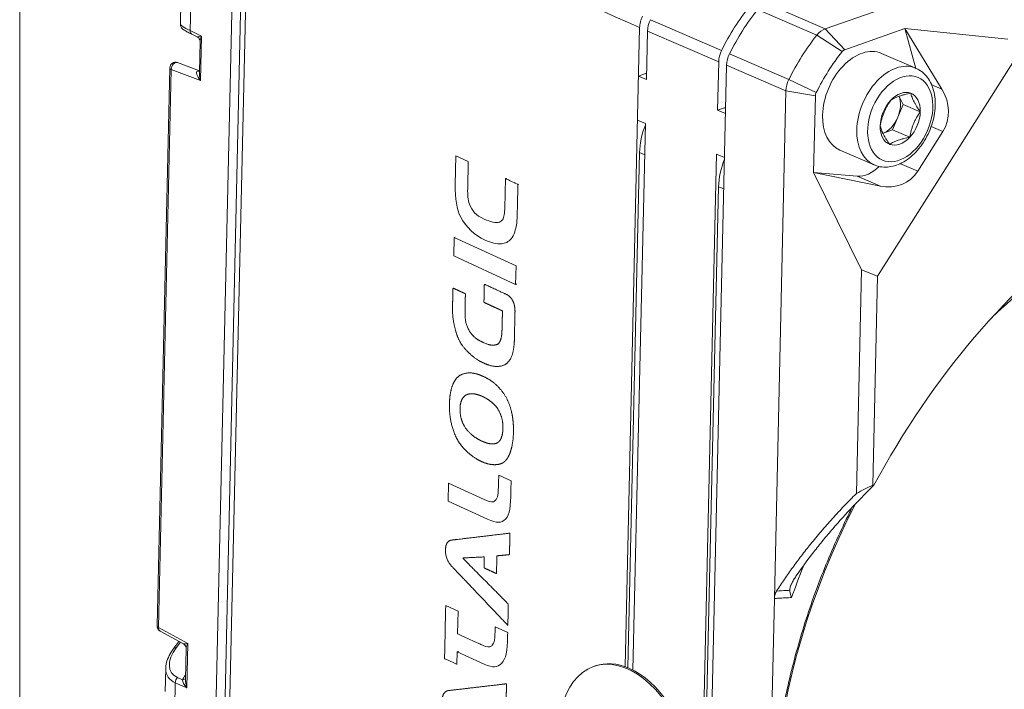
# Model space of a CAD drawing. Header units: millimetres. Extents: x 4 to 836, y 5 to 589.
# Tile 5 of 96: x 165 to 217, y 152 to 187. Entities that reach past the tile are written whole.
import ezdxf

# ---------------------------------------------------------------- set-up
doc = ezdxf.new("R2010")
doc.units = ezdxf.units.MM
doc.layers.add('1', color=7, linetype='Continuous', true_color=0xffffff)
doc.layers.add('2', color=7, linetype='Continuous', true_color=0xffffff)

msp = doc.modelspace()

# ---------------------------------------------------------------- linework, layer by layer
at = {"layer": '1', "color": 251, "linetype": 'Continuous', "lineweight": 18}
for p, q in [((165.122, 91.741), (165.122, 218.055)), ((197.501, 180.483), (196.887, 153.593)), ((201.633, 178.701), (200.2, 115.95))]:
    msp.add_line(p, q, dxfattribs=at)
at = {"layer": '1', "color": 9, "linetype": 'Continuous', "lineweight": 18}
for p, q in [((207.201, 186.947), (242.351, 199.336)), ((197.86, 184.301), (197.918, 186.831)), ((211.366, 186.968), (208.219, 185.858)), ((211.941, 184.877), (211.366, 186.968)), ((216.738, 186.411), (211.366, 186.968)), ((213.295, 183.804), (211.366, 186.968)), ((209.933, 174.042), (217.335, 185.71)), ((201.579, 182.698), (201.637, 185.227)), ((202.05, 185.049), (200.318, 109.143)), ((197.447, 184.48), (197.81, 184.607)), ((197.86, 184.301), (197.447, 184.48)), ((204.544, 157.206), (205.149, 183.713)), ((206.689, 183.446), (206.598, 179.451)), ((201.579, 182.698), (201.941, 182.826)), ((201.992, 182.52), (201.579, 182.698)), ((197.808, 182.001), (197.395, 182.179)), ((197.157, 153.469), (197.808, 182.001)), ((212.035, 179.511), (213.353, 181.589)), ((200.015, 114.151), (201.527, 180.398)), ((201.94, 180.22), (201.527, 180.398)), ((206.598, 179.451), (208.879, 179.255)), ((206.598, 179.451), (209.098, 174.368)), ((206.598, 179.451), (210.081, 178.737)), ((208.831, 162.69), (209.098, 174.368)), ((209.098, 174.368), (209.933, 174.042)), ((209.933, 174.042), (209.684, 163.128)), ((204.022, 134.314), (204.544, 157.206))]:
    msp.add_line(p, q, dxfattribs=at)
at = {"layer": '1', "color": 27, "linetype": 'Continuous', "lineweight": 18}
for p, q in [((175.025, 136.181), (176.4, 196.438)), ((173.544, 188.382), (173.517, 187.183)), ((174.117, 186.663), (174.393, 186.528)), ((174.543, 186.283), (174.506, 184.678)), ((173.371, 185.181), (174.508, 184.753)), ((211.934, 184.894), (210.144, 185.666)), ((172.964, 184.907), (172.299, 155.772)), ((174.502, 184.739), (174.507, 184.741)), ((211.06, 183.415), (211.272, 183.004)), ((211.272, 183.004), (210.997, 182.337)), ((212.167, 182.618), (211.272, 183.004)), ((210.997, 182.337), (210.722, 181.67)), ((210.722, 181.67), (210.199, 181.486)), ((211.618, 181.284), (210.722, 181.67)), ((207.966, 180.615), (209.757, 179.843)), ((207.966, 180.615), (207.966, 180.615)), ((172.455, 155.502), (173.678, 154.835)), ((173.443, 154.963), (173.172, 154.606)), ((173.819, 154.59), (173.783, 152.985)), ((172.75, 153.55), (172.722, 152.351))]:
    msp.add_line(p, q, dxfattribs=at)
at = {"layer": '1', "color": 252, "linetype": 'Continuous', "lineweight": 18}
for p, q in [((176.858, 196.341), (175.456, 134.927)), ((197.505, 187.009), (196.744, 153.647)), ((195.183, 153.682), (195.093, 153.65))]:
    msp.add_line(p, q, dxfattribs=at)
at = {"layer": '1', "color": 252, "linetype": 'Continuous', "lineweight": 13}
msp.add_line((177.109, 196.074), (175.948, 145.163), dxfattribs=at)
at = {"layer": '1', "color": 9, "linetype": 'Continuous', "lineweight": 13}
for p, q in [((204.102, 188.283), (207.201, 186.947)), ((206.769, 186.619), (203.67, 187.955)), ((198.07, 187.423), (201.789, 185.819)), ((201.637, 185.227), (197.918, 186.831)), ((207.201, 186.947), (208.219, 185.858)), ((206.769, 186.619), (208.089, 185.76)), ((202.202, 185.641), (205.301, 184.305)), ((205.149, 183.713), (202.05, 185.049)), ((197.81, 184.607), (197.867, 184.583)), ((205.301, 184.305), (206.735, 183.624)), ((205.149, 183.713), (206.689, 183.446)), ((212.74, 184.043), (213.295, 183.804)), ((201.941, 182.826), (201.999, 182.801)), ((213.353, 181.589), (212.737, 181.855)), ((211.105, 179.911), (212.035, 179.511)), ((210.081, 178.737), (208.879, 179.255))]:
    msp.add_line(p, q, dxfattribs=at)
at = {"layer": '1', "color": 27, "linetype": 'Continuous', "lineweight": 13}
for p, q in [((174.054, 188.142), (174.025, 186.859)), ((174.025, 186.859), (174.626, 186.565)), ((174.626, 186.565), (174.574, 184.249)), ((173.039, 184.827), (172.375, 155.692)), ((174.574, 184.249), (173.039, 184.827)), ((172.375, 155.692), (173.903, 154.858)), ((173.522, 154.92), (173.301, 154.628)), ((173.903, 154.858), (173.85, 152.542)), ((173.247, 152.803), (173.218, 151.52)), ((173.85, 152.542), (173.247, 152.803)), ((173.362, 153.08), (173.626, 152.966)), ((173.786, 153.206), (173.788, 153.208))]:
    msp.add_line(p, q, dxfattribs=at)
at = {"layer": '1', "color": 251, "linetype": 'Continuous', "lineweight": 13}
for p, q in [((197.771, 180.366), (197.501, 180.483)), ((201.902, 178.585), (201.633, 178.701))]:
    msp.add_line(p, q, dxfattribs=at)
at = {"layer": '1', "color": 7, "linetype": 'Continuous', "lineweight": 13}
msp.add_line((191.148, 178.824), (191.2, 178.841), dxfattribs=at)
at = {"layer": '1', "color": 7, "linetype": 'Continuous', "lineweight": 18}
msp.add_line((187.816, 176.056), (187.877, 176.076), dxfattribs=at)
at = {"layer": '1', "color": 27, "linetype": 'Continuous', "lineweight": 18}
for centre, start, end in [((173.264, 184.9), 69.3719, 178.6927), ((172.599, 155.766), 178.6927, 241.3658)]:
    msp.add_arc(centre, 0.3, start, end, dxfattribs=at)
at = {"layer": '1', "color": 9, "linetype": 'Continuous', "lineweight": 18}
for centre, major_axis, ratio, start_param, end_param in [((206.973, 182.774), (3.583, 8.31), 0.66151, 1.179629, 1.488478), ((207.386, 182.596), (3.583, 8.31), 0.66151, 1.179629, 1.488478), ((198.643, 187.086), (-0.396, -0.918), 0.66151, 4.630071, 5.261045), ((207.18, 186.027), (-0.396, -0.918), 0.66151, 3.690248, 4.321222), ((210.485, 181.26), (-3.583, -8.31), 0.66151, 4.321222, 4.630071), ((202.362, 185.483), (0.396, 0.918), 0.66151, 1.488478, 2.119452), ((211.518, 180.814), (3.306, 7.668), 0.66151, 1.179629, 1.488478), ((208.213, 185.582), (0.119, 0.276), 0.66151, 0.548656, 1.179629), ((202.775, 185.305), (-0.396, -0.918), 0.66151, 4.630071, 5.261045), ((197.799, 184.147), (0.198, 0.459), 0.66151, 0.387207, 0.548656), ((205.874, 183.969), (-0.396, -0.918), 0.66151, 4.630071, 5.261045), ((211.563, 182.872), (1.5, -1.631), 0.881949, 0.232156, 1.349355), ((206.907, 183.523), (0.119, 0.276), 0.66151, 1.488478, 2.119452), ((201.931, 182.366), (0.198, 0.459), 0.66151, 0.387207, 0.548656), ((209.391, 181.161), (0.792, 1.837), 0.66151, 3.358448, 4.171786), ((210.244, 180.793), (1.5, -1.631), 0.881949, 5.398143, 6.515342), ((226.951, 151.321), (-12.353, -28.652), 0.66151, 3.967822, 4.583016)]:
    msp.add_ellipse(centre, major_axis=major_axis, ratio=ratio, start_param=start_param, end_param=end_param, dxfattribs=at)
at = {"layer": '1', "color": 27, "linetype": 'Continuous', "lineweight": 13}
for centre, major_axis, ratio, start_param, end_param in [((175.501, 186.444), (1.983, -0.744), 0.088998, 3.172714, 3.906564), ((174.249, 186.933), (-0.132, -0.269), 0.67542, 5.293491, 6.28318), ((174.851, 186.638), (0.459, 0.109), 0.047833, 3.142847, 4.189341), ((174.851, 186.638), (0.275, 0.447), 0.309365, 1.921159, 2.655013), ((173.264, 184.9), (0.106, 0.281), 0.705792, 6.277103, 8.36939), ((173.264, 184.9), (0.3, -0.007), 0.391122, 3.141604, 3.875454), ((174.798, 184.323), (0.416, -0.4), 0.368104, 2.983097, 4.518986), ((174.399, 184.473), (0.128, 0.272), 0.617936, 0.044071, 0.600468), ((174.397, 185.02), (-0.11, 0.279), 0.626678, 2.64617, 3.11355), ((174.798, 184.323), (-0.185, 0.612), 0.369393, 0.84525, 1.579117), ((210.845, 182.368), (-1.089, -2.525), 0.66151, 3.164817, 5.261045), ((210.845, 182.368), (-1.089, -2.525), 0.66151, 5.261045, 6.272637), ((224.013, 152.602), (10.69, 24.794), 0.66151, 0.559487, 1.004121), ((224.013, 152.602), (10.69, 24.794), 0.66151, 1.470942, 2.581888), ((172.599, 155.766), (0.3, -0.007), 0.391122, 3.141604, 3.875454), ((172.599, 155.766), (0.144, 0.263), 0.658593, 2.181712, 3.141614), ((174.127, 154.931), (0.278, 0.426), 0.312132, 1.941855, 2.675722), ((174.654, 154.401), (1.603, 1.071), 0.570655, 2.115862, 3.494672), ((173.411, 154.425), (0.239, -0.181), 0.448502, 2.351169, 3.141725), ((174.765, 154.198), (1.927, 1.036), 0.570313, 2.828637, 3.562487), ((173.472, 152.876), (-0.119, -0.275), 0.691178, 4.215144, 5.261638), ((174.199, 153.05), (0.566, 0.378), 0.570655, 1.958783, 2.448178), ((173.516, 153.169), (-0.279, 0.111), 0.613924, 2.206497, 3.017536), ((174.074, 152.616), (0.421, -0.427), 0.358198, 3.48918, 4.535674), ((174.074, 152.616), (-0.184, 0.634), 0.357906, 0.849107, 1.582961)]:
    msp.add_ellipse(centre, major_axis=major_axis, ratio=ratio, start_param=start_param, end_param=end_param, dxfattribs=at)
at = {"layer": '1', "color": 27, "linetype": 'Continuous', "lineweight": 18}
for centre, major_axis, ratio, start_param, end_param in [((209.055, 183.14), (-1.089, -2.525), 0.66151, 3.141549, 5.261045), ((210.845, 182.368), (-1.089, -2.525), 0.66151, 3.141549, 3.164817), ((211.121, 182.25), (-0.571, -1.325), 0.66151, 3.166649, 4.213847), ((211.121, 182.25), (-0.571, -1.325), 0.66151, 4.213847, 5.261045), ((210.226, 182.636), (0.495, 1.148), 0.66151, 4.737446, 5.702749), ((211.121, 182.25), (-0.571, -1.325), 0.66151, 2.119452, 3.166649), ((211.121, 182.25), (-0.571, -1.325), 0.66151, 1.072254, 2.119452), ((209.055, 183.14), (-1.089, -2.525), 0.66151, 5.261045, 6.283185), ((210.226, 182.636), (0.495, 1.148), 0.66151, 3.690248, 4.737446), ((211.121, 182.25), (-0.571, -1.325), 0.66151, 5.261045, 6.308242), ((211.121, 182.25), (-0.571, -1.325), 0.66151, 0.025057, 1.072254), ((174.127, 154.931), (0.451, 0.094), 0.06528, 3.217994, 4.177853), ((174.765, 154.198), (1.927, 1.036), 0.570313, 2.784666, 2.828637)]:
    msp.add_ellipse(centre, major_axis=major_axis, ratio=ratio, start_param=start_param, end_param=end_param, dxfattribs=at)
at = {"layer": '1', "color": 27, "linetype": 'Continuous', "lineweight": 13}
msp.add_ellipse((211.121, 182.25), major_axis=(0.93, 2.158), ratio=0.66151, dxfattribs=at)
at = {"layer": '1', "color": 251, "linetype": 'Continuous', "lineweight": 18}
for centre in [(199.675, 181.249), (203.807, 179.467)]:
    msp.add_ellipse(centre, major_axis=(1.188, 2.755), ratio=0.66151, start_param=1.611201, end_param=2.119452, dxfattribs=at)
at = {"layer": '1', "color": 9, "linetype": 'Continuous', "lineweight": 13}
msp.add_ellipse((223.852, 152.657), major_axis=(11.27, 26.14), ratio=0.66151, start_param=1.618605, end_param=1.678635, dxfattribs=at)
at = {"layer": '1', "color": 252, "linetype": 'Continuous', "lineweight": 18}
msp.add_ellipse((196.755, 148.935), major_axis=(1.662, -4.716), ratio=0.639866, dxfattribs=at)
for start_param, end_param in [(2.607627, 3.141599), (0, 2.607627)]:
    msp.add_ellipse((196.845, 148.967), major_axis=(1.662, -4.716), ratio=0.639866, start_param=start_param, end_param=end_param, dxfattribs=at)
at = {"layer": '1', "color": 252, "linetype": 'Continuous', "lineweight": 13}
msp.add_open_spline([(197.505, 187.009), (190.706, 190.035), (183.908, 193.057), (177.109, 196.074)], degree=3, dxfattribs=at)
at = {"layer": '1', "color": 252, "linetype": 'Continuous', "lineweight": 18}
msp.add_open_spline([(197.657, 187.601), (197.633, 187.553), (197.591, 187.457), (197.56, 187.358), (197.534, 187.256), (197.514, 187.156), (197.506, 187.058), (197.505, 187.009)], degree=3, knots=[0, 0, 0, 0, 0.25, 0.5, 0.5, 0.75, 1, 1, 1, 1], dxfattribs=at)
at = {"layer": '1', "color": 27, "linetype": 'Continuous', "lineweight": 18}
for points, knots in [([(173.52, 187.168), (173.519, 187.162), (173.516, 187.127), (173.535, 187.067), (173.567, 187.004), (173.604, 186.96), (173.642, 186.925), (173.694, 186.888), (173.779, 186.836), (173.926, 186.758), (174.057, 186.692), (174.117, 186.663)], [0, 0, 0, 0, 0.01391, 0.076662, 0.132545, 0.184802, 0.244137, 0.344523, 0.553691, 0.815018, 1, 1, 1, 1]), ([(174.389, 186.526), (174.404, 186.521), (174.448, 186.5), (174.512, 186.427), (174.543, 186.341), (174.541, 186.299), (174.54, 186.289)], [0, 0, 0, 0, 0.171965, 0.523036, 0.888988, 1, 1, 1, 1]), ([(209.739, 179.86), (209.76, 179.847), (209.89, 179.774), (210.164, 179.724), (210.542, 179.721), (210.929, 179.814), (211.312, 179.993), (211.683, 180.256), (212.027, 180.594), (212.331, 180.995), (212.584, 181.444), (212.777, 181.925), (212.904, 182.422), (212.96, 182.919), (212.94, 183.401), (212.842, 183.85), (212.666, 184.25), (212.418, 184.577), (212.149, 184.798), (211.959, 184.878), (211.883, 184.902)], [0, 0, 0, 0, 0.011342, 0.06749, 0.123362, 0.180083, 0.238312, 0.297889, 0.358213, 0.418728, 0.479231, 0.539758, 0.600408, 0.661278, 0.722476, 0.784002, 0.845426, 0.905899, 0.964566, 1, 1, 1, 1]), ([(210.075, 181.881), (210.096, 182), (210.122, 182.118), (210.17, 182.293), (210.188, 182.351), (210.227, 182.466), (210.249, 182.523), (210.284, 182.608), (210.296, 182.637), (210.321, 182.693), (210.334, 182.72), (210.374, 182.803), (210.402, 182.856), (210.491, 183.015), (210.556, 183.116), (210.624, 183.215)], [0, 0, 0, 0, 0.25, 0.25, 0.375, 0.375, 0.5, 0.5, 0.5625, 0.5625, 0.625, 0.625, 0.75, 0.75, 1, 1, 1, 1]), ([(210.624, 183.215), (210.655, 183.235), (210.687, 183.255), (210.755, 183.294), (210.79, 183.313), (210.864, 183.349), (210.903, 183.367), (210.984, 183.401), (211.026, 183.417), (211.115, 183.449), (211.161, 183.463), (211.233, 183.485), (211.257, 183.492), (211.306, 183.505), (211.331, 183.511), (211.457, 183.542), (211.562, 183.564), (211.67, 183.584)], [0, 0, 0, 0, 0.125, 0.125, 0.25, 0.25, 0.375, 0.375, 0.5, 0.5, 0.625, 0.625, 0.6875, 0.6875, 0.75, 0.75, 1, 1, 1, 1]), ([(211.67, 183.584), (211.687, 183.515), (211.709, 183.444), (211.751, 183.333), (211.766, 183.294), (211.801, 183.216), (211.82, 183.176), (211.852, 183.115), (211.863, 183.094), (211.886, 183.052), (211.898, 183.031), (211.934, 182.968), (211.96, 182.925), (212.043, 182.795), (212.103, 182.707), (212.167, 182.618)], [0, 0, 0, 0, 0.25, 0.25, 0.375, 0.375, 0.5, 0.5, 0.5625, 0.5625, 0.625, 0.625, 0.75, 0.75, 1, 1, 1, 1]), ([(212.167, 182.618), (212.099, 182.52), (212.034, 182.418), (211.946, 182.26), (211.918, 182.207), (211.864, 182.098), (211.839, 182.042), (211.804, 181.957), (211.793, 181.929), (211.771, 181.871), (211.761, 181.842), (211.731, 181.755), (211.714, 181.697), (211.665, 181.521), (211.639, 181.403), (211.618, 181.284)], [0, 0, 0, 0, 0.25, 0.25, 0.375, 0.375, 0.5, 0.5, 0.5625, 0.5625, 0.625, 0.625, 0.75, 0.75, 1, 1, 1, 1]), ([(210.572, 180.915), (210.508, 181.004), (210.447, 181.092), (210.365, 181.221), (210.339, 181.263), (210.291, 181.348), (210.268, 181.389), (210.236, 181.451), (210.226, 181.471), (210.207, 181.512), (210.197, 181.531), (210.171, 181.59), (210.156, 181.629), (210.113, 181.741), (210.092, 181.812), (210.075, 181.881)], [0, 0, 0, 0, 0.25, 0.25, 0.375, 0.375, 0.5, 0.5, 0.5625, 0.5625, 0.625, 0.625, 0.75, 0.75, 1, 1, 1, 1]), ([(210.572, 180.915), (210.602, 180.935), (210.635, 180.955), (210.702, 180.994), (210.738, 181.013), (210.812, 181.049), (210.85, 181.067), (210.931, 181.101), (210.974, 181.117), (211.062, 181.148), (211.108, 181.163), (211.18, 181.184), (211.205, 181.191), (211.254, 181.205), (211.279, 181.211), (211.405, 181.242), (211.51, 181.264), (211.618, 181.284)], [0, 0, 0, 0, 0.125, 0.125, 0.25, 0.25, 0.375, 0.375, 0.5, 0.5, 0.625, 0.625, 0.6875, 0.6875, 0.75, 0.75, 1, 1, 1, 1]), ([(208.561, 161.868), (208.504, 161.755), (208.21, 161.162), (207.702, 160.075), (207.079, 158.589), (206.516, 157.083), (206.015, 155.56), (205.578, 154.026), (205.206, 152.488), (204.901, 150.95), (204.665, 149.418), (204.497, 147.896), (204.398, 146.392), (204.369, 144.909), (204.41, 143.454), (204.521, 142.031), (204.702, 140.645), (204.952, 139.303), (205.268, 138.005), (205.657, 136.765), (205.97, 135.897), (206.17, 135.461), (206.198, 135.4)], [0, 0, 0, 0, 0.012806, 0.067142, 0.121479, 0.175816, 0.230154, 0.284493, 0.338834, 0.393178, 0.447524, 0.501874, 0.556227, 0.610584, 0.664944, 0.719307, 0.773672, 0.828038, 0.882402, 0.936762, 0.991114, 1, 1, 1, 1]), ([(173.695, 154.823), (173.724, 154.805), (173.776, 154.757), (173.817, 154.665), (173.818, 154.613), (173.816, 154.596)], [0, 0, 0, 0, 0.36569, 0.805371, 1, 1, 1, 1]), ([(173.172, 154.606), (173.123, 154.541), (172.994, 154.355), (172.845, 154.049), (172.76, 153.783), (172.76, 153.649), (172.76, 153.628)], [0, 0, 0, 0, 0.208255, 0.595746, 0.935537, 1, 1, 1, 1])]:
    msp.add_open_spline(points, degree=3, knots=knots, dxfattribs=at)
at = {"layer": '1', "color": 7, "linetype": 'Continuous', "lineweight": 18}
for points, knots in [([(187.913, 180.316), (187.913, 180.316), (187.913, 180.316), (187.913, 180.316), (187.913, 180.316), (187.879, 178.796), (187.879, 178.796), (187.862, 178.08), (187.946, 177.523), (188.162, 177.12)], [0, 0, 0, 0, 0.000002, 0.000002, 0.000002, 0.500001, 0.500001, 0.500001, 1, 1, 1, 1]), ([(190.499, 179.124), (190.499, 179.124), (190.496, 178.993), (190.486, 178.553), (190.473, 177.983), (190.468, 177.745), (190.468, 177.745), (190.46, 177.426), (190.423, 177.03), (190.268, 176.878), (190.183, 176.858)], [0, 0, 0, 0, 0.1176, 0.2016, 0.3556, 0.5, 0.5, 0.5, 0.8064, 1, 1, 1, 1]), ([(190.183, 176.858), (190.002, 176.799), (189.714, 176.86), (189.389, 177.01), (188.937, 177.218), (188.755, 177.427), (188.622, 177.792)], [0, 0, 0, 0, 0.5, 0.5, 0.5, 1, 1, 1, 1]), ([(188.162, 177.12), (188.452, 176.576), (188.874, 176.175), (189.435, 175.917), (189.764, 175.765), (190.172, 175.675), (190.578, 175.786), (190.822, 175.977), (190.938, 176.198), (190.983, 176.346)], [0, 0, 0, 0, 0.5, 0.5, 0.5, 0.7052, 0.792, 0.8844, 1, 1, 1, 1]), ([(187.816, 176.056), (187.816, 176.056), (187.794, 175.093), (187.794, 175.093), (187.794, 175.093), (191.029, 173.601), (191.029, 173.601)], [0, 0, 0, 0, 0.500001, 0.500001, 0.500001, 1, 1, 1, 1]), ([(190.413, 161.274), (190.681, 161.445), (190.761, 161.846), (190.776, 162.518), (190.776, 162.518), (190.784, 162.854), (190.784, 162.854), (190.795, 163.348), (190.795, 163.348), (190.795, 163.348), (190.146, 163.648), (190.146, 163.648), (190.146, 163.648), (190.137, 163.259), (190.137, 163.259), (190.123, 162.631), (190.093, 162.449), (189.981, 162.331)], [0, 0, 0, 0, 0.166667, 0.166667, 0.166667, 0.333333, 0.333333, 0.5, 0.5, 0.5, 0.666667, 0.666667, 0.666667, 0.833333, 0.833333, 0.833333, 1, 1, 1, 1]), ([(187.502, 162.286), (187.502, 162.286), (189.361, 161.428), (189.361, 161.428), (189.928, 161.167), (190.185, 161.12), (190.413, 161.274)], [0, 0, 0, 0, 0.5, 0.5, 0.5, 1, 1, 1, 1]), ([(187.377, 156.805), (187.369, 156.477), (187.314, 154.066), (187.314, 154.066), (187.314, 154.066), (187.895, 153.798), (187.958, 153.769)], [0, 0, 0, 0, 0.496377, 0.496377, 0.496377, 1, 1, 1, 1]), ([(190.196, 153.738), (190.457, 153.903), (190.588, 154.28), (190.604, 154.961), (190.604, 154.961), (190.611, 155.288), (190.611, 155.288), (190.614, 155.429), (190.614, 155.429), (190.614, 155.429), (189.965, 155.729), (189.965, 155.729)], [0, 0, 0, 0, 0.250001, 0.250001, 0.250001, 0.500003, 0.500003, 0.750004, 0.750004, 0.750004, 1, 1, 1, 1]), ([(187.979, 154.421), (187.979, 154.421), (189.189, 153.863), (189.189, 153.863), (189.756, 153.601), (189.968, 153.575), (190.196, 153.738)], [0, 0, 0, 0, 0.5, 0.5, 0.5, 1, 1, 1, 1])]:
    msp.add_open_spline(points, degree=3, knots=knots, dxfattribs=at)
at = {"layer": '1', "color": 7, "linetype": 'Continuous', "lineweight": 13}
for points, knots in [([(188.622, 177.792), (188.53, 178.031), (188.517, 178.269), (188.524, 178.605), (188.524, 178.605), (188.557, 180.019), (188.557, 180.019), (188.557, 180.019), (187.913, 180.316), (187.913, 180.316)], [0, 0, 0, 0, 0.333334, 0.333334, 0.333334, 0.666668, 0.666668, 0.666668, 1, 1, 1, 1]), ([(190.983, 176.346), (191.066, 176.638), (191.1, 176.712), (191.113, 177.26), (191.113, 177.26), (191.12, 177.569), (191.131, 178.063), (191.137, 178.32), (191.141, 178.522), (191.146, 178.737), (191.148, 178.824), (191.148, 178.824)], [0, 0, 0, 0, 0.5, 0.5, 0.5, 0.6936, 0.7552, 0.814, 0.8588, 0.9008, 1, 1, 1, 1]), ([(191.029, 173.601), (191.029, 173.601), (191.051, 174.565), (191.051, 174.565), (191.051, 174.565), (187.816, 176.056), (187.816, 176.056)], [0, 0, 0, 0, 0.500001, 0.500001, 0.500001, 1, 1, 1, 1]), ([(189.874, 162.259), (189.73, 162.211), (189.563, 162.309), (189.383, 162.374), (189.383, 162.374), (187.524, 163.231), (187.524, 163.231)], [0, 0, 0, 0, 0.442452, 0.442452, 0.442452, 1, 1, 1, 1]), ([(189.688, 154.686), (189.546, 154.639), (189.387, 154.73), (189.21, 154.809), (189.21, 154.809), (188, 155.366), (188, 155.367), (188, 155.367), (188.027, 156.542), (188.027, 156.542), (188.027, 156.542), (187.378, 156.841), (187.378, 156.841), (187.378, 156.841), (187.377, 156.829), (187.377, 156.805)], [0, 0, 0, 0, 0.201647, 0.201647, 0.201647, 0.461868, 0.461868, 0.461868, 0.722088, 0.722088, 0.722088, 0.982309, 0.982309, 0.982309, 1, 1, 1, 1]), ([(189.965, 155.729), (189.965, 155.729), (189.965, 155.729), (189.965, 155.729), (189.965, 155.729), (189.964, 155.694), (189.964, 155.694), (189.95, 155.075), (189.92, 154.883), (189.808, 154.765)], [0, 0, 0, 0, 0.000011, 0.000011, 0.000011, 0.500005, 0.500005, 0.500005, 1, 1, 1, 1]), ([(187.958, 153.769), (187.962, 153.768), (187.964, 153.767), (187.964, 153.767), (187.964, 153.767), (187.979, 154.421), (187.979, 154.421)], [0, 0, 0, 0, 0.051574, 0.051574, 0.051574, 1, 1, 1, 1])]:
    msp.add_open_spline(points, degree=3, knots=knots, dxfattribs=at)
at = {"layer": '1', "color": 7, "linetype": 'Continuous', "lineweight": 18}
for points, degree in [([(190.499, 179.124), (190.56, 179.144)], 1), ([(190.338, 172.076), (190.338, 172.074), (190.338, 172.068), (190.338, 172.052), (190.337, 172.007), (190.334, 171.888), (190.331, 171.773), (190.328, 171.648), (190.321, 171.346), (190.321, 171.346), (190.314, 171.022), (190.29, 170.77), (190.177, 170.535), (190.114, 170.48), (190.037, 170.459), (189.869, 170.403), (189.631, 170.432), (189.319, 170.576), (189.096, 170.679), (188.841, 170.844), (188.605, 171.129), (188.421, 171.496), (188.377, 171.879), (188.385, 172.203), (188.385, 172.203), (188.394, 172.599), (188.397, 172.754), (188.4, 172.891), (188.405, 173.114), (188.405, 173.114), (188.405, 173.114), (188.288, 173.168), (188.126, 173.243), (187.949, 173.324), (187.756, 173.413), (187.756, 173.413), (187.756, 173.413), (187.749, 173.1), (187.744, 172.905), (187.74, 172.72), (187.733, 172.397), (187.733, 172.397), (187.726, 172.117), (187.754, 171.758), (187.862, 171.237), (187.949, 170.98), (188.019, 170.818), (188.141, 170.534), (188.341, 170.244), (188.801, 169.806), (189.082, 169.622), (189.353, 169.497), (189.61, 169.379), (189.933, 169.288), (190.286, 169.316), (190.504, 169.409), (190.627, 169.524), (190.68, 169.591), (190.756, 169.691), (190.888, 169.957), (190.948, 170.353), (190.961, 170.614), (190.961, 170.614), (190.967, 170.861), (190.967, 170.861), (190.967, 170.861), (190.98, 171.46), (190.997, 172.187), (190.997, 172.187), (191, 172.329), (190.961, 172.523), (190.947, 172.596), (190.913, 172.684), (190.864, 172.791), (190.805, 172.867), (190.759, 172.925), (190.655, 173.032), (190.605, 173.055), (190.522, 173.093), (190.522, 173.093), (190.329, 173.182), (189.933, 173.365), (189.717, 173.465), (189.497, 173.566), (189.395, 173.613), (189.395, 173.613), (189.395, 173.613), (189.391, 173.424), (189.383, 173.072), (189.376, 172.785), (189.374, 172.667), (189.374, 172.667), (189.374, 172.667), (189.484, 172.616), (189.682, 172.525), (189.825, 172.459), (189.887, 172.431), (190.032, 172.364), (190.127, 172.32), (190.158, 172.306), (190.246, 172.265), (190.246, 172.265), (190.303, 172.239), (190.327, 172.227), (190.341, 172.22), (190.341, 172.201), (190.34, 172.159), (190.338, 172.08), (190.338, 172.08), (190.338, 172.08), (190.338, 172.08), (190.338, 172.08), (190.338, 172.08), (190.338, 172.078), (190.338, 172.076)], 7), ([(191.029, 173.601), (191.09, 173.621)], 1), ([(189.341, 168.797), (189.328, 168.803), (189.291, 168.819), (189.196, 168.861), (188.957, 168.958), (188.6, 169.043), (188.159, 168.925), (187.913, 168.723), (187.755, 168.445), (187.624, 168.039), (187.58, 167.674), (187.573, 167.371), (187.565, 167.005), (187.608, 166.498), (187.777, 165.9), (187.993, 165.429), (188.289, 165.029), (188.711, 164.648), (189.032, 164.456), (189.248, 164.356), (189.411, 164.281), (189.655, 164.201), (189.967, 164.17), (190.283, 164.214), (190.471, 164.346), (190.564, 164.473), (190.669, 164.611), (190.839, 165.014), (190.911, 165.584), (190.918, 165.891), (190.921, 166.043), (190.913, 166.42), (190.846, 166.888), (190.717, 167.334), (190.564, 167.683), (190.33, 168.052), (189.966, 168.445), (189.604, 168.676), (189.369, 168.784), (189.369, 168.784), (189.369, 168.784), (189.369, 168.784), (189.369, 168.784), (189.353, 168.791), (189.341, 168.797)], 6), ([(189.34, 167.734), (189.348, 167.73), (189.366, 167.721), (189.4, 167.704), (189.459, 167.673), (189.553, 167.62), (189.69, 167.533), (189.886, 167.382), (190.064, 167.198), (190.233, 166.914), (190.348, 166.566), (190.373, 166.277), (190.369, 166.091), (190.366, 165.96), (190.342, 165.723), (190.27, 165.524), (190.179, 165.395), (190.063, 165.293), (189.91, 165.256), (189.647, 165.271), (189.447, 165.334), (189.247, 165.429), (189.056, 165.517), (188.815, 165.66), (188.528, 165.916), (188.35, 166.146), (188.165, 166.537), (188.115, 166.867), (188.121, 167.127), (188.124, 167.278), (188.156, 167.508), (188.273, 167.754), (188.454, 167.899), (188.77, 167.946), (189.079, 167.855), (189.294, 167.756), (189.294, 167.756), (189.294, 167.756), (189.294, 167.756), (189.294, 167.756), (189.303, 167.752), (189.317, 167.745), (189.331, 167.738), (189.34, 167.734)], 9), ([(189.981, 162.331), (189.947, 162.295), (189.911, 162.272), (189.874, 162.259)], 3), ([(187.708, 160.257), (187.712, 160.257), (187.723, 160.259), (187.754, 160.262), (187.848, 160.274), (188.133, 160.308), (188.824, 160.39), (189.513, 160.472), (190.133, 160.546), (190.593, 160.601), (190.733, 160.617), (190.733, 160.617), (190.733, 160.617), (190.728, 160.385), (190.72, 160.063), (190.713, 159.737), (190.707, 159.495), (190.707, 159.495), (190.707, 159.495), (190.34, 159.46), (190.05, 159.432), (190.05, 159.432), (190.05, 159.432), (190.045, 159.215), (190.034, 158.736), (190.028, 158.504), (190.028, 158.504), (190.028, 158.504), (189.681, 158.664), (189.379, 158.803), (189.379, 158.803), (189.379, 158.803), (189.385, 159.068), (189.392, 159.378), (189.392, 159.378), (189.392, 159.378), (189.144, 159.365), (188.547, 159.335), (188.258, 159.32), (188.258, 159.32), (188.258, 159.32), (188.625, 158.951), (189.389, 158.182), (190, 157.567), (190.502, 157.061), (190.648, 156.914), (190.648, 156.914), (190.648, 156.914), (190.644, 156.704), (190.629, 156.082), (190.623, 155.801), (190.623, 155.801), (190.623, 155.801), (190.269, 156.174), (189.517, 156.965), (188.992, 157.518), (188.417, 158.124), (187.887, 158.682), (187.682, 158.898), (187.682, 158.898), (187.494, 159.101), (187.353, 159.434), (187.36, 159.743), (187.367, 160.044), (187.507, 160.238), (187.7, 160.256), (187.7, 160.256), (187.7, 160.256), (187.7, 160.256), (187.7, 160.256), (187.7, 160.256), (187.704, 160.257), (187.708, 160.257)], 7), ([(187.979, 154.421), (188.04, 154.441)], 1), ([(189.808, 154.765), (189.77, 154.725), (189.73, 154.7), (189.688, 154.686)], 3), ([(187.525, 152.4), (187.527, 152.4), (187.534, 152.401), (187.551, 152.403), (187.606, 152.409), (187.778, 152.429), (188.267, 152.486), (188.561, 152.52), (189.059, 152.578), (189.604, 152.641), (190.112, 152.7), (190.348, 152.728), (190.553, 152.752), (190.553, 152.752), (190.553, 152.751), (190.549, 152.546), (190.544, 152.329), (190.536, 152.002), (190.528, 151.629), (190.528, 151.629), (190.528, 151.629), (190.311, 151.605), (190.131, 151.586), (189.87, 151.557), (189.87, 151.557), (189.87, 151.557), (189.86, 151.142), (189.855, 150.9), (189.849, 150.629), (189.849, 150.629), (189.849, 150.629), (189.582, 150.752), (189.199, 150.929), (189.199, 150.929), (189.199, 150.929), (189.204, 151.157), (189.213, 151.512), (189.213, 151.512), (189.213, 151.512), (188.834, 151.493), (188.534, 151.477), (188.079, 151.454), (188.079, 151.454), (188.079, 151.454), (188.67, 150.861), (189.487, 150.042), (190.155, 149.372), (190.469, 149.057), (190.469, 149.057), (190.469, 149.057), (190.462, 148.766), (190.457, 148.512), (190.451, 148.247), (190.443, 147.935), (190.443, 147.935), (190.443, 147.935), (190.22, 148.17), (190.115, 148.281), (189.783, 148.632), (189.163, 149.287), (188.418, 150.074), (187.979, 150.537), (187.503, 151.041), (187.49, 151.055), (187.314, 151.244), (187.174, 151.568), (187.181, 151.886), (187.188, 152.186), (187.327, 152.372), (187.521, 152.399), (187.521, 152.399), (187.521, 152.399), (187.521, 152.399), (187.521, 152.399), (187.521, 152.399), (187.523, 152.399), (187.525, 152.4)], 8)]:
    msp.add_open_spline(points, degree=degree, dxfattribs=at)
at = {"layer": '1', "color": 7, "linetype": 'Continuous', "lineweight": 18, "extrusion": (-1.01355e-08, -2.19834e-08, -1)}
msp.add_open_spline([(191.148, 178.824), (191.148, 178.824), (191.092, 178.851), (190.979, 178.902), (190.849, 178.962), (190.619, 179.069), (190.499, 179.124), (190.499, 179.124)], degree=3, knots=[0, 0, 0, 0, 0.26081, 0.333612, 0.412015, 0.686425, 1, 1, 1, 1], dxfattribs=at)
at = {"layer": '1', "color": 7, "linetype": 'Continuous', "lineweight": 18, "extrusion": (-1.97895e-10, 4.52248e-12, -1)}
msp.add_open_spline([(187.524, 163.231), (187.524, 163.231), (187.524, 163.231), (187.524, 163.231), (187.524, 163.231), (187.502, 162.286), (187.502, 162.286)], degree=3, knots=[0, 0, 0, 0, 0.000008, 0.000008, 0.000008, 1, 1, 1, 1], dxfattribs=at)
at = {"layer": '1', "color": 9, "linetype": 'Continuous', "lineweight": 18}
for points, knots in [([(209.749, 163.121), (209.562, 162.94), (209.376, 162.756), (209.009, 162.385), (208.828, 162.198), (208.289, 161.63), (207.939, 161.243), (207.427, 160.65), (207.259, 160.45), (206.927, 160.045), (206.764, 159.841), (206.282, 159.221), (205.971, 158.799), (205.673, 158.367)], [0, 0, 0, 0, 0.125, 0.125, 0.25, 0.25, 0.5, 0.5, 0.625, 0.625, 0.75, 0.75, 1, 1, 1, 1]), ([(205.351, 157.636), (205.35, 157.662), (205.353, 157.689), (205.362, 157.745), (205.369, 157.774), (205.386, 157.833), (205.396, 157.863), (205.415, 157.91), (205.421, 157.925), (205.435, 157.956), (205.442, 157.972), (205.478, 158.05), (205.512, 158.113), (205.588, 158.24), (205.629, 158.303), (205.673, 158.367)], [0, 0, 0, 0, 0.125, 0.125, 0.25, 0.25, 0.375, 0.375, 0.4375, 0.4375, 0.5, 0.5, 0.75, 0.75, 1, 1, 1, 1]), ([(204.544, 157.206), (204.546, 157.277), (204.556, 157.345), (204.579, 157.426), (204.585, 157.442), (204.596, 157.474), (204.603, 157.49), (204.624, 157.535), (204.64, 157.565), (204.658, 157.593)], [0, 0, 0, 0, 0.5, 0.5, 0.625, 0.625, 0.75, 0.75, 1, 1, 1, 1]), ([(205.351, 157.636), (205.353, 157.608), (205.356, 157.58), (205.365, 157.52), (205.378, 157.458), (205.397, 157.393), (205.414, 157.343), (205.42, 157.325), (205.43, 157.3), (205.433, 157.291), (205.44, 157.274), (205.444, 157.265), (205.447, 157.256)], [0, 0, 0, 0, 0.25, 0.25, 0.5, 0.75, 0.75, 0.875, 0.875, 0.9375, 0.9375, 1, 1, 1, 1])]:
    msp.add_open_spline(points, degree=3, knots=knots, dxfattribs=at)
for points, degree in [([(209.684, 163.128), (209.398, 162.986), (209.113, 162.84), (208.831, 162.69)], 3), ([(204.658, 157.593), (206.355, 160.221), (208.831, 162.69)], 2)]:
    msp.add_open_spline(points, degree=degree, dxfattribs=at)
at = {"layer": '1', "color": 9, "linetype": 'Continuous', "lineweight": 13, "extrusion": (-1.49179e-09, 2.39255e-08, -1)}
msp.add_open_spline([(204.658, 157.593), (204.831, 157.604), (205.004, 157.614), (205.209, 157.627), (205.239, 157.629), (205.297, 157.633), (205.324, 157.634), (205.351, 157.636)], degree=3, knots=[0, 0, 0, 0, 0.749772, 0.749772, 0.882772, 0.882772, 1, 1, 1, 1], dxfattribs=at)
at = {"layer": '1', "color": 9, "linetype": 'Continuous', "lineweight": 13}
msp.add_open_spline([(205.447, 157.256), (205.337, 157.25), (205.226, 157.244), (204.999, 157.231), (204.883, 157.225), (204.692, 157.214), (204.618, 157.21), (204.544, 157.206)], degree=3, knots=[0, 0, 0, 0, 0.367267, 0.367267, 0.754069, 0.754069, 1, 1, 1, 1], dxfattribs=at)
at = {"layer": '2', "color": 252, "linetype": 'Continuous', "lineweight": 18}
for points, knots in [([(209.739, 179.86), (209.76, 179.847), (209.89, 179.774), (210.164, 179.724), (210.542, 179.721), (210.929, 179.814), (211.312, 179.993), (211.683, 180.256), (212.027, 180.594), (212.331, 180.995), (212.584, 181.444), (212.777, 181.925), (212.904, 182.422), (212.96, 182.919), (212.94, 183.401), (212.842, 183.85), (212.666, 184.25), (212.418, 184.577), (212.149, 184.798), (211.959, 184.878), (211.883, 184.902)], [0, 0, 0, 0, 0.011342, 0.06749, 0.123362, 0.180083, 0.238312, 0.297889, 0.358213, 0.418728, 0.479231, 0.539758, 0.600408, 0.661278, 0.722476, 0.784002, 0.845426, 0.905899, 0.964566, 1, 1, 1, 1]), ([(210.075, 181.881), (210.096, 182), (210.122, 182.118), (210.17, 182.293), (210.188, 182.351), (210.227, 182.466), (210.249, 182.523), (210.284, 182.608), (210.296, 182.637), (210.321, 182.693), (210.334, 182.72), (210.374, 182.803), (210.402, 182.856), (210.491, 183.015), (210.556, 183.116), (210.624, 183.215)], [0, 0, 0, 0, 0.25, 0.25, 0.375, 0.375, 0.5, 0.5, 0.5625, 0.5625, 0.625, 0.625, 0.75, 0.75, 1, 1, 1, 1]), ([(210.624, 183.215), (210.655, 183.235), (210.687, 183.255), (210.755, 183.294), (210.79, 183.313), (210.864, 183.349), (210.903, 183.367), (210.984, 183.401), (211.026, 183.417), (211.115, 183.449), (211.161, 183.463), (211.233, 183.485), (211.257, 183.492), (211.306, 183.505), (211.331, 183.511), (211.457, 183.542), (211.562, 183.564), (211.67, 183.584)], [0, 0, 0, 0, 0.125, 0.125, 0.25, 0.25, 0.375, 0.375, 0.5, 0.5, 0.625, 0.625, 0.6875, 0.6875, 0.75, 0.75, 1, 1, 1, 1]), ([(211.67, 183.584), (211.687, 183.515), (211.709, 183.444), (211.751, 183.333), (211.766, 183.294), (211.801, 183.216), (211.82, 183.176), (211.852, 183.115), (211.863, 183.094), (211.886, 183.052), (211.898, 183.031), (211.934, 182.968), (211.96, 182.925), (212.043, 182.795), (212.103, 182.707), (212.167, 182.618)], [0, 0, 0, 0, 0.25, 0.25, 0.375, 0.375, 0.5, 0.5, 0.5625, 0.5625, 0.625, 0.625, 0.75, 0.75, 1, 1, 1, 1]), ([(212.167, 182.618), (212.099, 182.52), (212.034, 182.418), (211.946, 182.26), (211.918, 182.207), (211.864, 182.098), (211.839, 182.042), (211.804, 181.957), (211.793, 181.929), (211.771, 181.871), (211.761, 181.842), (211.731, 181.755), (211.714, 181.697), (211.665, 181.521), (211.639, 181.403), (211.618, 181.284)], [0, 0, 0, 0, 0.25, 0.25, 0.375, 0.375, 0.5, 0.5, 0.5625, 0.5625, 0.625, 0.625, 0.75, 0.75, 1, 1, 1, 1]), ([(210.572, 180.915), (210.508, 181.004), (210.447, 181.092), (210.365, 181.221), (210.339, 181.263), (210.291, 181.348), (210.268, 181.389), (210.236, 181.451), (210.226, 181.471), (210.207, 181.512), (210.197, 181.531), (210.171, 181.59), (210.156, 181.629), (210.113, 181.741), (210.092, 181.812), (210.075, 181.881)], [0, 0, 0, 0, 0.25, 0.25, 0.375, 0.375, 0.5, 0.5, 0.5625, 0.5625, 0.625, 0.625, 0.75, 0.75, 1, 1, 1, 1]), ([(210.572, 180.915), (210.602, 180.935), (210.635, 180.955), (210.702, 180.994), (210.738, 181.013), (210.812, 181.049), (210.85, 181.067), (210.931, 181.101), (210.974, 181.117), (211.062, 181.148), (211.108, 181.163), (211.18, 181.184), (211.205, 181.191), (211.254, 181.205), (211.279, 181.211), (211.405, 181.242), (211.51, 181.264), (211.618, 181.284)], [0, 0, 0, 0, 0.125, 0.125, 0.25, 0.25, 0.375, 0.375, 0.5, 0.5, 0.625, 0.625, 0.6875, 0.6875, 0.75, 0.75, 1, 1, 1, 1])]:
    msp.add_open_spline(points, degree=3, knots=knots, dxfattribs=at)

doc.saveas('drawing.dxf')
